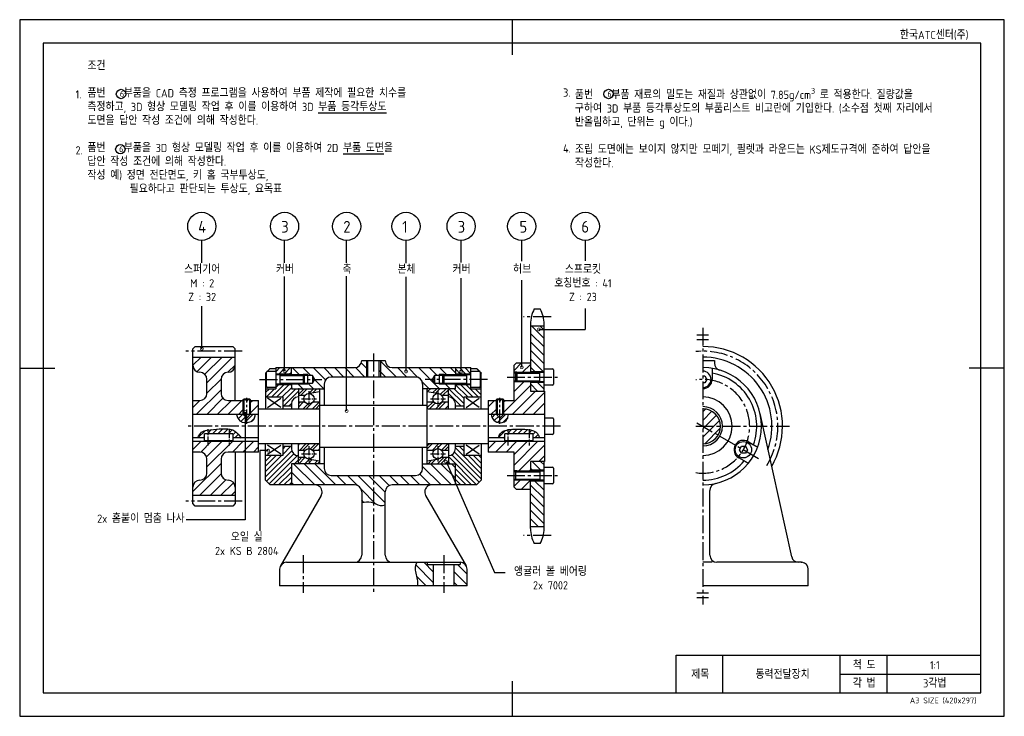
# Model space of a CAD drawing. Header units: millimetres. Extents: x 0 to 420, y 0 to 297.
import ezdxf
from ezdxf.enums import TextEntityAlignment as Align

# ---------------------------------------------------------------- set-up
doc = ezdxf.new("R2010")
doc.units = ezdxf.units.MM
doc.header["$LTSCALE"] = 0.4
doc.linetypes.add('CENTER2', pattern=[28.575, 19.05, -3.175, 3.175, -3.175])
for name, color, linetype in [('가는선', 1, 'Continuous'), ('문자', 2, 'Continuous'), ('외형선', 3, 'Continuous'), ('윤곽선', 5, 'Continuous'), ('중심선', 1, 'CENTER2')]:
    doc.layers.add(name, color=color, linetype=linetype)
doc.styles.get("Standard").update_dxf_attribs({"font": 'isocp.shx', "bigfont": 'whgtxt.shx'})
pattern_1 = [(45, (0, -13.9993), (-2.245064, 2.245064), [])]
pattern_2 = [(45, (0, -13.9993), (-2.020558, 2.020558), []), (45, (1.347, -13.9993), (-2.020558, 2.020558), [])]

# ---------------------------------------------------------------- blocks, each defined once
blk = doc.blocks.new('_DotSmall')
at = {"color": 0, "linetype": 'ByBlock', "const_width": 0.5}
blk.add_lwpolyline([(-0.0625, 0, 1), (0.0625, 0, 1)], format="xyb", close=True, dxfattribs=at)
blk = doc.blocks.new('*U6')
at = {"layer": '가는선'}
h = blk.add_hatch(dxfattribs=at)
h.set_pattern_fill('ANSI31', color=256, scale=0.8, angle=90)
h.set_pattern_definition([(135, (0, -13.9993), (-1.796051, -1.796051), [])])
h.paths.add_polyline_path([(217.88, 146.91), (223.68, 146.91), (223.68, 166.41), (217.88, 166.41)])
h.paths.add_polyline_path([(223.68, 138.66), (223.68, 142.41), (217.88, 142.41), (217.88, 138.66)])
h.paths.add_polyline_path([(217.88, 108.66), (217.88, 104.91), (223.68, 104.91), (223.68, 108.66)])
h.paths.add_polyline_path([(217.88, 80.91), (223.68, 80.91), (223.68, 100.41), (217.88, 100.41)])
h = blk.add_hatch(dxfattribs=at)
h.set_pattern_fill('ANSI31', color=256)
h.set_pattern_definition(pattern_1)
h.paths.add_polyline_path([(85.88, 137.66), (85.88, 143.66, -0.414214), (88.88, 146.66, 0.414214), (91.88, 149.66), (91.88, 153.16), (73.88, 153.16), (73.88, 149.66, 0.414214), (76.88, 146.66, -0.414214), (79.88, 143.66), (79.88, 137.66, -0.414214), (76.88, 134.66), (73.88, 134.66), (73.88, 128.66), (95.38, 128.66), (95.38, 134.66), (88.88, 134.66, -0.414214)])
h.paths.add_polyline_path([(98.38, 128.66), (101.88, 128.66), (101.88, 134.66), (98.38, 134.66)])
h = blk.add_hatch(dxfattribs=at)
h.set_pattern_fill('ANSI31', color=256, angle=90)
edge = h.paths.add_edge_path()
edge.add_line((176.38, 64.66), (173.88, 64.66))
edge.add_line((173.88, 64.66), (173.88, 65.66))
edge.add_line((173.88, 65.66), (169.36, 65.66))
edge.add_spline(control_points=[(169.36, 65.66), (168.99, 64.77), (168.17, 62.17), (169.92, 58.79), (169.67, 56.34), (169.54, 55.66)], knot_values=[1.286336, 1.286336, 1.286336, 1.286336, 4.101027, 9.442709, 11.528032, 11.528032, 11.528032, 11.528032], degree=3, periodic=0)
edge.add_line((169.54, 55.66), (176.38, 55.66))
edge.add_line((176.38, 55.66), (176.38, 64.66))
h.paths.add_polyline_path([(190.88, 62.66, 0.414214), (187.88, 65.66), (187.88, 64.66), (185.38, 64.66), (185.38, 55.66), (190.88, 55.66)])
edge = h.paths.add_edge_path()
edge.add_line((129.88, 105.66), (129.88, 107.66))
edge.add_line((129.88, 107.66), (115.88, 107.66))
edge.add_line((115.88, 107.66), (115.88, 98.66))
edge.add_line((115.88, 98.66), (142.88, 98.66))
edge.add_arc((142.88, 95.66), 3, 0, 90, ccw=False)
edge.add_line((145.88, 95.66), (145.88, 91.18))
edge.add_spline(control_points=[(145.88, 91.18), (147.27, 91.47), (148.97, 91.67), (150.58, 91.08), (150.88, 90.96)], knot_values=[1.381118, 1.381118, 1.381118, 1.381118, 5.500725, 6.459326, 6.459326, 6.459326, 6.459326], degree=3, periodic=0)
edge.add_line((150.88, 90.96), (150.88, 102.66))
edge.add_line((150.88, 102.66), (132.88, 102.66))
edge.add_arc((132.88, 105.66), 3, 180, 270, ccw=False)
edge = h.paths.add_edge_path()
edge.add_line((185.88, 107.66), (171.88, 107.66))
edge.add_line((171.88, 107.66), (171.88, 105.66))
edge.add_arc((168.88, 105.66), 3, 270, 360, ccw=False)
edge.add_line((168.88, 102.66), (150.88, 102.66))
edge.add_line((150.88, 102.66), (150.88, 90.96))
edge.add_spline(control_points=[(150.88, 90.96), (151.83, 90.58), (153.48, 89.69), (155.15, 89.92), (155.88, 90.15)], knot_values=[6.459326, 6.459326, 6.459326, 6.459326, 9.461743, 11.790056, 11.790056, 11.790056, 11.790056], degree=3, periodic=0)
edge.add_line((155.88, 90.15), (155.88, 95.66))
edge.add_arc((158.88, 95.66), 3, 90, 180, ccw=False)
edge.add_line((158.88, 98.66), (185.88, 98.66))
edge.add_line((185.88, 98.66), (185.88, 107.66))
h.paths.add_polyline_path([(147.88, 151.66), (145.88, 151.66, -0.414214), (142.88, 148.66), (115.88, 148.66), (115.88, 145.66), (120.85, 145.66), (122.88, 145.66), (123.54, 145.28), (124.88, 145.28), (125.86, 143.66), (124.88, 142.04), (123.54, 142.04), (122.88, 141.66), (120.85, 141.66), (115.88, 141.66), (115.88, 139.66), (129.88, 139.66), (129.88, 141.66, -0.414214), (132.88, 144.66), (147.88, 144.66)])
h.paths.add_polyline_path([(185.88, 148.66), (158.88, 148.66, -0.414214), (155.88, 151.66), (153.88, 151.66), (153.88, 144.66), (168.88, 144.66, -0.414214), (171.88, 141.66), (171.88, 139.66), (185.88, 139.66), (185.88, 141.66), (180.91, 141.66), (178.88, 141.66), (178.88, 142.04), (176.88, 142.04), (175.91, 143.66), (176.88, 145.28), (178.88, 145.28), (178.88, 145.66), (180.91, 145.66), (185.88, 145.66)])
h.paths.add_polyline_path([(180.91, 145.66), (178.88, 145.66), (178.88, 145.28), (180.53, 145.28)], flags=17)
h.paths.add_polyline_path([(180.53, 142.04), (178.88, 142.04), (178.88, 141.66), (180.91, 141.66)], flags=17)
h.paths.add_polyline_path([(148.42, 151.66), (147.88, 151.66), (147.88, 144.66), (148.42, 144.66)])
h.paths.add_polyline_path([(153.88, 151.66), (153.34, 151.66), (153.34, 144.66), (153.88, 144.66)])
h.paths.add_polyline_path([(122.88, 145.66), (120.85, 145.66), (121.23, 145.28), (122.88, 145.28)], flags=17)
h.paths.add_polyline_path([(122.88, 145.66), (122.88, 145.28), (123.54, 145.28)], flags=17)
h.paths.add_polyline_path([(122.88, 142.04), (121.23, 142.04), (120.85, 141.66), (122.88, 141.66)], flags=17)
h.paths.add_polyline_path([(123.54, 142.04), (122.88, 142.04), (122.88, 141.66)], flags=17)
h = blk.add_hatch(dxfattribs=at)
h.set_pattern_fill('ANSI31', color=256, scale=0.5)
h.set_pattern_definition([(45, (0, -13.9993), (-1.122532, 1.122532), [])])
h.paths.add_polyline_path([(115.88, 107.66), (118.88, 107.66), (118.88, 111.16, -0.414214), (115.88, 114.16), (115.88, 115.16), (112.18, 115.16), (112.18, 111.16), (104.88, 111.16), (104.88, 100.66), (106.88, 98.66), (115.88, 98.66)])
h.paths.add_polyline_path([(109.28, 141.41), (109.28, 139.66), (104.88, 139.66), (104.88, 136.16), (112.18, 136.16), (112.18, 132.16), (115.88, 132.16), (115.88, 133.16, -0.414214), (118.88, 136.16), (118.88, 139.66), (115.88, 139.66), (115.88, 141.41)])
h.paths.add_polyline_path([(115.88, 145.91), (115.88, 148.66), (109.28, 148.66), (109.28, 145.91)])
h = blk.add_hatch(dxfattribs=at)
h.set_pattern_fill('ANSI31', color=256, scale=0.5, angle=90)
h.set_pattern_definition([(135, (0, -13.9993), (-1.122532, -1.122532), [])])
h.paths.add_polyline_path([(192.48, 139.66), (192.48, 141.41), (185.88, 141.41), (185.88, 139.66), (182.88, 139.66), (182.88, 136.16, -0.414214), (185.88, 133.16), (185.88, 132.16), (189.58, 132.16), (189.58, 136.16), (196.88, 136.16), (196.88, 139.66)])
h.paths.add_polyline_path([(185.88, 148.66), (185.88, 145.91), (192.48, 145.91), (192.48, 148.66)])
h.paths.add_polyline_path([(189.58, 111.16), (189.58, 115.16), (185.88, 115.16), (185.88, 114.16, -0.414214), (182.88, 111.16), (182.88, 107.66), (185.88, 107.66), (185.88, 98.66), (194.88, 98.66), (196.88, 100.66), (196.88, 111.16)])
h = blk.add_hatch(dxfattribs=at)
h.set_pattern_fill('ANSI31', color=256)
h.set_pattern_definition(pattern_1)
h.paths.add_polyline_path([(223.88, 138.66), (217.88, 138.66), (217.88, 142.66), (212.11, 142.66), (210.88, 142.66), (210.88, 134.66), (206.38, 134.66), (206.38, 128.66), (223.88, 128.66)])
h.paths.add_polyline_path([(211.73, 143.04), (210.88, 143.04), (210.88, 142.66), (212.11, 142.66)])
h.paths.add_polyline_path([(217.88, 150.66), (211.88, 150.66), (210.88, 149.66), (210.88, 146.66), (212.11, 146.66), (217.88, 146.66)])
h.paths.add_polyline_path([(212.11, 146.66), (210.88, 146.66), (210.88, 146.28), (211.73, 146.28)])
h.paths.add_polyline_path([(203.38, 134.66), (199.88, 134.66), (199.88, 128.66), (203.38, 128.66)])
h.paths.add_polyline_path([(199.88, 117.26), (199.88, 112.66), (210.88, 112.66), (210.88, 104.66), (212.11, 104.66), (217.88, 104.66), (217.88, 108.66), (223.88, 108.66), (223.88, 117.26)])
h.paths.add_polyline_path([(217.88, 100.66), (212.11, 100.66), (210.88, 100.66), (210.88, 97.66), (211.88, 96.66), (217.88, 96.66)])
h.paths.add_polyline_path([(211.73, 101.04), (210.88, 101.04), (210.88, 100.66), (212.11, 100.66)])
h.paths.add_polyline_path([(212.11, 104.66), (210.88, 104.66), (210.88, 104.28), (211.73, 104.28)])
h = blk.add_hatch(dxfattribs=at)
h.set_pattern_fill('ANSI32', color=256, scale=0.3)
h.set_pattern_definition(pattern_2)
h.paths.add_polyline_path([(125.02, 133.93, -0.445148), (121.74, 133.93), (118.88, 133.93), (118.88, 131.46, 0.414214), (119.18, 131.16), (127.58, 131.16, 0.414214), (127.88, 131.46), (127.88, 133.93)])
h.paths.add_polyline_path([(119.18, 139.66, 0.414214), (118.88, 139.36), (118.88, 136.89), (121.74, 136.89, -0.167308), (123, 137.59), (127.88, 138.45), (127.88, 139.36, 0.414214), (127.58, 139.66)])
h.paths.add_polyline_path([(119.18, 116.16, 0.414214), (118.88, 115.86), (118.88, 113.39), (121.74, 113.39, -0.445148), (125.02, 113.39), (127.88, 113.39), (127.88, 115.86, 0.414214), (127.58, 116.16)])
h.paths.add_polyline_path([(121.74, 110.43), (118.88, 110.43), (118.88, 107.96, 0.414214), (119.18, 107.66), (127.58, 107.66, 0.414214), (127.88, 107.96), (127.88, 108.87), (123, 109.73, -0.167308)])
h = blk.add_hatch(dxfattribs=at)
h.set_pattern_fill('ANSI32', color=256, scale=0.3)
h.set_pattern_definition(pattern_2)
h.paths.add_polyline_path([(176.74, 133.93), (173.88, 133.93), (173.88, 131.46, 0.414214), (174.18, 131.16), (182.58, 131.16, 0.414214), (182.88, 131.46), (182.88, 133.93), (180.02, 133.93, -0.445148)])
h.paths.add_polyline_path([(174.18, 139.66, 0.414214), (173.88, 139.36), (173.88, 138.45), (178.77, 137.59, -0.167308), (180.02, 136.89), (182.88, 136.89), (182.88, 139.36, 0.414214), (182.58, 139.66)])
h.paths.add_polyline_path([(174.18, 116.16, 0.414214), (173.88, 115.86), (173.88, 113.39), (176.74, 113.39, -0.445148), (180.02, 113.39), (182.88, 113.39), (182.88, 115.86, 0.414214), (182.58, 116.16)])
h.paths.add_polyline_path([(180.02, 110.43, -0.167308), (178.77, 109.73), (173.88, 108.87), (173.88, 107.96, 0.414214), (174.18, 107.66), (182.58, 107.66, 0.414214), (182.88, 107.96), (182.88, 110.43)])
h = blk.add_hatch(dxfattribs=at)
h.set_pattern_fill('ANSI31', color=256, scale=0.8)
h.paths.add_polyline_path([(291.39, 123.66), (291.39, 116.16, 0.267949), (297.88, 119.91)])
h.paths.add_polyline_path([(298.89, 123.66), (291.39, 123.66), (297.88, 119.91, 0.131652)])
h.paths.add_polyline_path([(291.39, 131.16), (291.39, 123.66), (298.89, 123.66, 0.414214)])
h = blk.add_hatch(dxfattribs=at)
h.set_pattern_fill('ANSI31', color=256, scale=0.5)
edge = h.paths.add_edge_path()
edge.add_line((204.88, 127.16), (203.38, 128.66))
edge.add_line((203.38, 128.66), (201.16, 128.66))
edge.add_spline(control_points=[(201.16, 128.66), (201.2, 128.33), (201.45, 126.97), (202.84, 125.45), (204.44, 125.16), (204.88, 125.15)], knot_values=[1.176392, 1.176392, 1.176392, 1.176392, 2.158687, 5.366091, 6.595766, 6.595766, 6.595766, 6.595766], degree=3, periodic=0)
edge.add_line((204.88, 125.15), (204.88, 127.16))
edge = h.paths.add_edge_path()
edge.add_spline(control_points=[(204.88, 125.15), (205.91, 125.13), (207.5, 125.67), (208.31, 127.4), (208.47, 128.27), (208.52, 128.66)], knot_values=[6.595766, 6.595766, 6.595766, 6.595766, 9.436269, 10.942455, 12.110962, 12.110962, 12.110962, 12.110962], degree=3, periodic=0)
edge.add_line((208.52, 128.66), (206.38, 128.66))
edge.add_line((206.38, 128.66), (204.88, 127.16))
edge.add_line((204.88, 127.16), (204.88, 125.15))
edge = h.paths.add_edge_path()
edge.add_spline(control_points=[(208.38, 122.19), (208.19, 122.15), (206.95, 121.88), (204.94, 121.09), (204.44, 119.4), (204.3, 118.66)], knot_values=[0.805903, 0.805903, 0.805903, 0.805903, 1.381882, 4.464919, 6.612558, 6.612558, 6.612558, 6.612558], degree=3, periodic=0)
edge.add_line((204.3, 118.66), (206.88, 118.66))
edge.add_line((206.88, 118.66), (206.88, 120.46))
edge.add_line((206.88, 120.46), (208.38, 120.46))
edge.add_line((208.38, 120.46), (208.38, 122.19))
edge = h.paths.add_edge_path()
edge.add_spline(control_points=[(217.38, 122.24), (216.34, 122.39), (213.29, 122.34), (210.36, 122.57), (208.38, 122.19)], knot_values=[6.612558, 6.612558, 6.612558, 6.612558, 9.754613, 15.616611, 15.616611, 15.616611, 15.616611], degree=3, periodic=0)
edge.add_line((208.38, 122.19), (208.38, 120.46))
edge.add_line((208.38, 120.46), (217.38, 120.46))
edge.add_line((217.38, 120.46), (217.38, 122.24))
edge = h.paths.add_edge_path()
edge.add_spline(control_points=[(221.6, 118.89), (221.52, 119.31), (221.16, 120.57), (219.43, 121.79), (217.98, 122.15), (217.38, 122.24)], knot_values=[15.616611, 15.616611, 15.616611, 15.616611, 16.881025, 19.552573, 21.354335, 21.354335, 21.354335, 21.354335], degree=3, periodic=0)
edge.add_line((217.38, 122.24), (217.38, 120.46))
edge.add_line((217.38, 120.46), (218.88, 120.46))
edge.add_line((218.88, 120.46), (218.88, 118.89))
edge.add_line((218.88, 118.89), (221.6, 118.89))
edge = h.paths.add_edge_path()
edge.add_spline(control_points=[(94.48, 118.66), (93.67, 119.81), (90.9, 123.41), (84.11, 122.21), (77.71, 122.11), (76.41, 119.63), (75.98, 118.66)], knot_values=[0.764093, 0.764093, 0.764093, 0.764093, 4.754191, 13.959092, 19.134043, 22.115472, 22.115472, 22.115472, 22.115472], degree=3, periodic=0)
edge.add_line((75.98, 118.66), (78.88, 118.66))
edge.add_line((78.88, 118.66), (78.88, 120.46))
edge.add_line((78.88, 120.46), (90.88, 120.46))
edge.add_line((90.88, 120.46), (90.88, 118.66))
edge.add_line((90.88, 118.66), (94.48, 118.66))
edge = h.paths.add_edge_path()
edge.add_line((96.88, 127.16), (95.38, 128.66))
edge.add_line((95.38, 128.66), (92.5, 128.66))
edge.add_spline(control_points=[(92.5, 128.66), (92.82, 127.61), (93.57, 125.64), (95.79, 125.12), (96.88, 125.21)], knot_values=[0.565821, 0.565821, 0.565821, 0.565821, 3.621315, 6.665805, 6.665805, 6.665805, 6.665805], degree=3, periodic=0)
edge.add_line((96.88, 125.21), (96.88, 127.16))
edge = h.paths.add_edge_path()
edge.add_spline(control_points=[(96.88, 125.21), (97.33, 125.24), (98.6, 125.51), (100.21, 126.62), (100.46, 127.99), (100.5, 128.66)], knot_values=[6.665805, 6.665805, 6.665805, 6.665805, 7.919647, 10.183451, 12.105006, 12.105006, 12.105006, 12.105006], degree=3, periodic=0)
edge.add_line((100.5, 128.66), (98.38, 128.66))
edge.add_line((98.38, 128.66), (96.88, 127.16))
edge.add_line((96.88, 127.16), (96.88, 125.21))
h = blk.add_hatch(dxfattribs=at)
h.set_pattern_fill('ANSI31', color=256)
h.set_pattern_definition(pattern_1)
h.paths.add_polyline_path([(88.88, 112.66), (101.88, 112.66), (101.88, 117.26), (73.88, 117.26), (73.88, 112.66), (76.88, 112.66, -0.414214), (79.88, 109.66), (79.88, 103.66, -0.414214), (76.88, 100.66, 0.414214), (73.88, 97.66), (73.88, 94.16), (91.88, 94.16), (91.88, 97.66, 0.414214), (88.88, 100.66, -0.414214), (85.88, 103.66), (85.88, 109.66, -0.414214)])
for p, q in [((77.67, 193.39), (77.67, 202.89)), ((112.99, 193.31), (112.99, 202.89)), ((139.46, 193.37), (139.46, 202.89)), ((164.79, 193.26), (164.79, 202.89)), ((188.29, 193.47), (188.29, 202.89)), ((214.14, 194.05), (214.14, 202.89)), ((241.27, 202.89), (241.27, 194.21)), ((112.99, 147.17), (112.99, 187.56)), ((139.46, 130.17), (139.46, 187.59)), ((164.79, 147.04), (164.79, 187.37)), ((188.29, 147.02), (188.29, 186.84)), ((214.14, 148.82), (214.14, 185.94)), ((77.67, 156.74), (77.67, 174.9)), ((241.27, 173.83), (241.27, 164.95)), ((221.45, 164.95), (241.27, 164.95)), ((105.99, 113.27), (102.43, 113.27)), ((102.43, 113.27), (102.43, 79.1))]:
    blk.add_line(p, q)
for points in [[(96.17, 129.68), (96.17, 83.74), (71.01, 83.74)], [(181.86, 108.57), (202.56, 61.36), (207.1, 61.36)]]:
    blk.add_lwpolyline(points)
for centre in [(43.22, 265.32), (251.17, 265.32), (42.93, 241.77)]:
    blk.add_circle(centre, 2)
at = {"layer": 'Defpoints'}
blk.add_lwpolyline([(0, 0), (420, 0), (420, 297), (0, 297)], close=True, dxfattribs=at)
at = {"layer": '가는선'}
for p, q in [((288.89, 162.66), (293.89, 162.66)), ((288.89, 160.66), (293.89, 160.66)), ((147.88, 151.66), (147.88, 144.66)), ((153.88, 151.66), (153.88, 144.66)), ((111.03, 145.24), (121.27, 145.24)), ((122.88, 145.66), (120.85, 145.66)), ((180.91, 145.66), (178.88, 145.66)), ((180.49, 145.24), (190.73, 145.24)), ((212.11, 146.66), (210.88, 146.66)), ((211.69, 146.24), (221.93, 146.24)), ((211.69, 143.08), (221.93, 143.08)), ((111.03, 142.08), (121.27, 142.08)), ((122.88, 141.66), (120.85, 141.66)), ((180.91, 141.66), (178.88, 141.66)), ((180.49, 142.08), (190.73, 142.08)), ((212.11, 142.66), (210.88, 142.66)), ((95.65, 135), (95.65, 128.66)), ((98.11, 128.66), (98.11, 135)), ((203.65, 135), (203.65, 128.66)), ((206.11, 128.66), (206.11, 135)), ((212.11, 104.66), (210.88, 104.66)), ((211.69, 104.24), (221.93, 104.24)), ((211.69, 101.08), (221.93, 101.08)), ((212.11, 100.66), (210.88, 100.66)), ((295.39, 65.66), (291.39, 65.66)), ((288.89, 52.66), (293.89, 52.66)), ((288.89, 50.66), (293.89, 50.66)), ((300, 10), (300, 26)), ((350, 10), (350, 26)), ((370, 10), (370, 26)), ((350, 17.99), (410, 17.99))]:
    blk.add_line(p, q, dxfattribs=at)
for points, knots in [([(92.5, 128.66), (92.82, 127.61), (93.72, 125.23), (97.69, 124.88), (100.21, 126.62), (100.46, 127.99), (100.5, 128.66)], [0.565821, 0.565821, 0.565821, 0.565821, 3.621315, 7.919647, 10.183451, 12.105006, 12.105006, 12.105006, 12.105006]), ([(201.16, 128.66), (201.2, 128.33), (201.45, 126.97), (203.57, 124.66), (207.31, 125.28), (208.31, 127.4), (208.47, 128.27), (208.52, 128.66)], [1.176392, 1.176392, 1.176392, 1.176392, 2.158687, 5.366091, 9.436269, 10.942455, 12.110962, 12.110962, 12.110962, 12.110962]), ([(75.98, 118.66), (76.41, 119.63), (77.71, 122.11), (84.11, 122.21), (90.9, 123.41), (93.67, 119.81), (94.48, 118.66)], [0.764093, 0.764093, 0.764093, 0.764093, 3.745521, 8.920472, 18.125373, 22.115472, 22.115472, 22.115472, 22.115472]), ([(204.3, 118.66), (204.44, 119.4), (204.94, 121.09), (208.98, 122.69), (213.68, 122.29), (218.48, 122.46), (221.16, 120.57), (221.52, 119.31), (221.6, 118.89)], [0.805903, 0.805903, 0.805903, 0.805903, 2.953542, 6.036579, 12.474556, 17.418373, 20.089921, 21.354335, 21.354335, 21.354335, 21.354335]), ([(145.88, 91.18), (147.27, 91.47), (149.97, 91.78), (153.18, 89.65), (155.15, 89.92), (155.88, 90.15)], [1.381118, 1.381118, 1.381118, 1.381118, 5.500725, 9.461743, 11.790056, 11.790056, 11.790056, 11.790056]), ([(169.36, 65.66), (168.99, 64.77), (168.17, 62.17), (169.92, 58.79), (169.67, 56.34), (169.54, 55.66)], [1.286336, 1.286336, 1.286336, 1.286336, 4.101027, 9.442709, 11.528032, 11.528032, 11.528032, 11.528032])]:
    blk.add_open_spline(points, degree=3, knots=knots, dxfattribs=at)
at = {"layer": '외형선'}
for p, q in [((210, 297), (210, 282)), ((219.5, 173.66), (222.07, 173.66)), ((217.88, 167.26), (217.88, 146.66)), ((217.88, 166.41), (223.68, 166.41)), ((223.68, 138.66), (223.68, 167.26)), ((73.88, 156.66), (74.88, 157.66)), ((73.88, 90.66), (73.88, 156.66)), ((74.88, 157.66), (90.88, 157.66)), ((90.88, 157.66), (91.88, 156.66)), ((91.88, 134.66), (91.88, 156.66)), ((73.88, 153.16), (91.88, 153.16)), ((145.88, 151.66), (155.88, 151.66)), ((148.42, 151.66), (148.42, 144.66)), ((153.34, 144.66), (153.34, 151.66)), ((291.39, 151.66), (296.39, 151.66)), ((296.39, 151.66), (296.39, 150.49)), ((0, 148.5), (15, 148.5)), ((105.68, 147.16), (109.28, 147.16)), ((106.88, 148.34), (109.28, 148.34)), ((109.28, 148.66), (142.88, 148.66)), ((109.28, 148.66), (109.28, 139.66)), ((115.88, 145.66), (115.88, 148.66)), ((158.88, 148.66), (192.48, 148.66)), ((185.88, 148.66), (185.88, 145.66)), ((192.48, 139.66), (192.48, 148.66)), ((192.48, 148.34), (194.88, 148.34)), ((192.48, 147.16), (196.08, 147.16)), ((210.88, 149.66), (211.88, 150.66)), ((210.88, 134.66), (210.88, 149.66)), ((211.88, 150.66), (217.88, 150.66)), ((223.68, 148.16), (227.28, 148.16)), ((227.68, 147.76), (227.68, 141.56)), ((420, 148.5), (405, 148.5)), ((79.88, 137.66), (79.88, 143.66)), ((85.88, 143.66), (85.88, 137.66)), ((104.88, 146.31), (104.88, 131.16)), ((105.28, 140.56), (105.28, 146.76)), ((115.88, 145.91), (109.28, 145.91)), ((109.28, 145.66), (120.85, 145.66)), ((111.03, 145.66), (111.03, 141.66)), ((120.85, 145.66), (121.28, 145.23)), ((120.85, 145.66), (120.85, 141.66)), ((124.88, 145.28), (121.23, 145.28)), ((121.28, 145.23), (121.28, 142.09)), ((122.88, 141.66), (122.88, 145.66)), ((125.86, 143.66), (124.88, 145.28)), ((124.88, 145.28), (124.88, 142.04)), ((124.88, 142.04), (125.86, 143.66)), ((168.88, 144.66), (132.88, 144.66)), ((176.88, 145.28), (175.91, 143.66)), ((175.91, 143.66), (176.88, 142.04)), ((180.53, 145.28), (176.88, 145.28)), ((176.88, 145.28), (176.88, 142.04)), ((178.88, 145.66), (178.88, 141.66)), ((180.48, 145.23), (180.91, 145.66)), ((180.48, 142.09), (180.48, 145.23)), ((180.91, 145.66), (192.48, 145.66)), ((180.91, 145.66), (180.91, 141.66)), ((192.48, 145.91), (185.88, 145.91)), ((190.73, 141.66), (190.73, 145.66)), ((196.48, 146.76), (196.48, 140.56)), ((196.88, 131.16), (196.88, 146.31)), ((211.73, 146.28), (210.88, 146.28)), ((210.88, 143.04), (211.73, 143.04)), ((211.68, 146.23), (212.11, 146.66)), ((211.68, 143.09), (211.68, 146.23)), ((212.11, 142.66), (211.68, 143.09)), ((212.11, 146.66), (223.68, 146.66)), ((212.11, 146.66), (212.11, 142.66)), ((223.68, 146.91), (217.88, 146.91)), ((221.93, 142.66), (221.93, 146.66)), ((291.39, 145.16), (292.25, 145.16)), ((292.25, 145.16), (293.12, 143.66)), ((293.12, 143.66), (292.25, 142.16)), ((295.39, 146.31), (295.39, 143.66)), ((104.88, 139.66), (109.28, 139.66)), ((109.28, 140.16), (105.68, 140.16)), ((120.85, 141.66), (109.28, 141.66)), ((109.28, 141.41), (115.88, 141.41)), ((115.88, 141.66), (115.88, 139.66)), ((115.88, 139.66), (129.88, 139.66)), ((118.88, 139.66), (118.88, 131.16)), ((121.28, 142.09), (120.85, 141.66)), ((121.23, 142.04), (124.88, 142.04)), ((127.88, 139.36), (127.88, 107.96)), ((129.88, 141.66), (129.88, 132.66)), ((171.88, 141.66), (171.88, 132.66)), ((185.88, 139.66), (171.88, 139.66)), ((173.88, 107.96), (173.88, 139.36)), ((176.88, 142.04), (180.53, 142.04)), ((180.91, 141.66), (180.48, 142.09)), ((192.48, 141.66), (180.91, 141.66)), ((182.88, 131.16), (182.88, 139.66)), ((185.88, 139.66), (185.88, 141.66)), ((185.88, 141.41), (192.48, 141.41)), ((196.08, 140.16), (192.48, 140.16)), ((192.48, 139.66), (196.88, 139.66)), ((223.68, 142.66), (212.11, 142.66)), ((217.88, 142.66), (217.88, 138.66)), ((217.88, 142.41), (223.68, 142.41)), ((217.88, 138.66), (223.88, 138.66)), ((227.28, 141.16), (223.68, 141.16)), ((223.88, 138.66), (223.88, 108.66)), ((292.25, 142.16), (291.39, 142.16)), ((73.88, 134.66), (76.88, 134.66)), ((88.88, 134.66), (95.38, 134.66)), ((95.38, 135), (95.69, 135.31)), ((95.38, 128.66), (95.38, 135)), ((95.38, 135), (96.61, 135)), ((95.69, 135.31), (96.61, 135.31)), ((96.61, 135.31), (96.61, 134.51)), ((96.61, 134.66), (97.16, 134.66)), ((96.61, 134.51), (97.16, 134.51)), ((97.16, 134.51), (97.16, 135.31)), ((97.16, 135.31), (98.08, 135.31)), ((97.16, 135), (98.38, 135)), ((98.08, 135.31), (98.38, 135)), ((98.38, 135), (98.38, 128.66)), ((98.38, 134.66), (101.88, 134.66)), ((101.88, 112.66), (101.88, 134.66)), ((104.88, 136.16), (112.18, 136.16)), ((105.71, 131.72), (111.36, 135.59)), ((111.36, 131.72), (105.71, 135.59)), ((112.18, 136.16), (112.18, 131.16)), ((118.88, 136.89), (121.74, 136.89)), ((123, 137.59), (127.88, 138.45)), ((173.88, 138.45), (178.77, 137.59)), ((180.02, 136.89), (182.88, 136.89)), ((189.58, 131.16), (189.58, 136.16)), ((189.58, 136.16), (196.88, 136.16)), ((190.41, 131.72), (196.06, 135.59)), ((196.06, 131.72), (190.41, 135.59)), ((199.88, 134.66), (199.88, 112.66)), ((199.88, 134.66), (203.38, 134.66)), ((203.38, 135), (203.69, 135.31)), ((203.38, 128.66), (203.38, 135)), ((203.38, 135), (204.66, 135)), ((203.69, 135.31), (204.66, 135.31)), ((204.66, 135.31), (204.66, 134.51)), ((204.66, 134.66), (205.1, 134.66)), ((204.66, 134.51), (205.1, 134.51)), ((205.1, 134.51), (205.1, 135.31)), ((205.1, 135.31), (206.08, 135.31)), ((205.1, 135), (206.38, 135)), ((206.08, 135.31), (206.38, 135)), ((206.38, 135), (206.38, 128.66)), ((206.38, 134.66), (210.88, 134.66)), ((101.88, 131.16), (127.58, 131.16)), ((115.88, 132.16), (112.18, 132.16)), ((115.88, 133.16), (115.88, 131.16)), ((121.74, 133.93), (118.88, 133.93)), ((127.88, 133.93), (125.02, 133.93)), ((127.88, 132.66), (173.88, 132.66)), ((176.74, 133.93), (173.88, 133.93)), ((174.18, 131.16), (199.88, 131.16)), ((182.88, 133.93), (180.02, 133.93)), ((185.88, 131.16), (185.88, 133.16)), ((189.58, 132.16), (185.88, 132.16)), ((101.88, 128.66), (73.88, 128.66)), ((95.38, 128.66), (96.88, 127.16)), ((96.88, 127.16), (98.38, 128.66)), ((223.88, 128.66), (199.88, 128.66)), ((203.38, 128.66), (204.88, 127.16)), ((204.88, 127.16), (206.38, 128.66)), ((227.28, 127.16), (223.88, 127.16)), ((227.68, 126.76), (227.68, 120.56)), ((329.33, 68.01), (315.79, 129.07)), ((78.88, 118.66), (73.88, 118.66)), ((90.88, 120.46), (78.88, 120.46)), ((78.88, 117.46), (78.88, 120.46)), ((90.88, 120.46), (90.88, 117.46)), ((101.88, 118.66), (90.88, 118.66)), ((206.88, 118.66), (199.88, 118.66)), ((218.88, 120.46), (206.88, 120.46)), ((206.88, 117.46), (206.88, 120.46)), ((218.88, 120.46), (218.88, 117.46)), ((218.88, 118.89), (223.88, 118.89)), ((227.28, 120.16), (223.88, 120.16)), ((73.88, 117.26), (101.88, 117.26)), ((90.88, 117.46), (78.88, 117.46)), ((127.58, 116.16), (101.88, 116.16)), ((104.88, 100.66), (104.88, 116.16)), ((105.71, 111.72), (111.36, 115.59)), ((111.36, 111.72), (105.71, 115.59)), ((112.18, 116.16), (112.18, 111.16)), ((112.18, 115.16), (115.88, 115.16)), ((115.88, 116.16), (115.88, 114.16)), ((118.88, 107.66), (118.88, 116.16)), ((173.88, 114.66), (127.88, 114.66)), ((129.88, 114.66), (129.88, 105.66)), ((171.88, 105.66), (171.88, 114.66)), ((199.88, 116.16), (174.18, 116.16)), ((182.88, 116.16), (182.88, 107.66)), ((185.88, 114.16), (185.88, 116.16)), ((185.88, 115.16), (189.58, 115.16)), ((189.58, 111.16), (189.58, 116.16)), ((190.41, 111.72), (196.06, 115.59)), ((196.06, 111.72), (190.41, 115.59)), ((196.88, 116.16), (196.88, 100.66)), ((199.88, 117.26), (223.88, 117.26)), ((218.88, 117.46), (206.88, 117.46)), ((306.98, 113.66), (307.84, 115.16)), ((307.84, 112.16), (306.98, 113.66)), ((307.84, 115.16), (309.57, 115.16)), ((309.57, 115.16), (310.44, 113.66)), ((310.44, 113.66), (309.57, 112.16)), ((310.71, 117.12), (313, 115.8)), ((76.88, 112.66), (73.88, 112.66)), ((79.88, 103.66), (79.88, 109.66)), ((85.88, 109.66), (85.88, 103.66)), ((101.88, 112.66), (88.88, 112.66)), ((91.88, 112.66), (91.88, 90.66)), ((112.18, 111.16), (104.88, 111.16)), ((121.74, 113.39), (118.88, 113.39)), ((118.88, 110.43), (121.74, 110.43)), ((123, 109.73), (127.88, 108.87)), ((127.88, 113.39), (125.02, 113.39)), ((176.74, 113.39), (173.88, 113.39)), ((173.88, 108.87), (178.77, 109.73)), ((182.88, 113.39), (180.02, 113.39)), ((180.02, 110.43), (182.88, 110.43)), ((196.88, 111.16), (189.58, 111.16)), ((210.88, 112.66), (199.88, 112.66)), ((210.88, 97.66), (210.88, 112.66)), ((309, 108.87), (306.71, 110.2)), ((309.57, 112.16), (307.84, 112.16)), ((115.88, 107.66), (115.88, 98.66)), ((129.88, 107.66), (115.88, 107.66)), ((171.88, 107.66), (185.88, 107.66)), ((185.88, 98.66), (185.88, 107.66)), ((217.88, 108.66), (217.88, 104.66)), ((223.88, 108.66), (217.88, 108.66)), ((223.68, 80.06), (223.68, 108.66)), ((223.68, 106.16), (227.28, 106.16)), ((227.68, 105.76), (227.68, 99.56)), ((132.88, 102.66), (168.88, 102.66)), ((211.73, 104.28), (210.88, 104.28)), ((210.88, 101.04), (211.73, 101.04)), ((211.68, 104.23), (212.11, 104.66)), ((211.68, 101.09), (211.68, 104.23)), ((212.11, 100.66), (211.68, 101.09)), ((212.11, 104.66), (223.68, 104.66)), ((223.68, 104.91), (217.88, 104.91)), ((221.93, 104.66), (221.93, 100.66)), ((106.88, 98.66), (104.88, 100.66)), ((142.88, 98.66), (106.88, 98.66)), ((194.88, 98.66), (158.88, 98.66)), ((196.88, 100.66), (194.88, 98.66)), ((211.88, 96.66), (210.88, 97.66)), ((217.88, 96.66), (211.88, 96.66)), ((223.68, 100.66), (212.11, 100.66)), ((217.88, 80.06), (217.88, 100.66)), ((217.88, 100.41), (223.68, 100.41)), ((227.28, 99.16), (223.68, 99.16)), ((91.88, 94.16), (73.88, 94.16)), ((128.6, 94.16), (111.28, 64.16)), ((145.88, 95.66), (145.88, 68.66)), ((155.88, 68.66), (155.88, 95.66)), ((173.16, 94.16), (190.48, 64.16)), ((294.39, 68.66), (294.39, 96.31)), ((74.88, 89.66), (73.88, 90.66)), ((90.88, 89.66), (74.88, 89.66)), ((91.88, 90.66), (90.88, 89.66)), ((217.88, 80.91), (223.68, 80.91)), ((222.07, 73.66), (219.5, 73.66)), ((113.88, 65.66), (187.88, 65.66)), ((173.88, 65.66), (173.88, 64.66)), ((173.88, 64.66), (187.88, 64.66)), ((176.38, 64.66), (176.38, 55.66)), ((185.38, 55.66), (185.38, 64.66)), ((187.88, 65.66), (187.88, 64.66)), ((333.39, 65.66), (297.39, 65.66)), ((110.88, 62.66), (110.88, 55.66)), ((190.88, 55.66), (190.88, 62.66)), ((336.39, 55.66), (336.39, 62.66)), ((190.88, 55.66), (110.88, 55.66)), ((336.39, 55.66), (291.39, 55.66)), ((210, 15), (210, 0))]:
    blk.add_line(p, q, dxfattribs=at)
for centre, radius in [((77.67, 208.89), 6), ((112.99, 208.89), 6), ((139.46, 208.89), 6), ((164.79, 208.89), 6), ((188.29, 208.89), 6), ((214.14, 208.89), 6), ((241.27, 208.89), 6), ((123.38, 135.41), 2.21), ((178.38, 135.41), 2.21), ((123.38, 111.91), 2.21), ((178.38, 111.91), 2.21), ((308.71, 113.66), 3.5)]:
    blk.add_circle(centre, radius, dxfattribs=at)
for centre, radius, start, end in [((231.38, 167.26), 13.5, 151.7009, 180), ((210.18, 167.26), 13.5, 0, 28.2991), ((291.39, 123.66), 34, 329.8321, 90), ((142.88, 151.66), 3, 270, 0), ((158.88, 151.66), 3, 180, 270), ((291.39, 123.66), 29.5, 340.4362, 90), ((76.88, 149.66), 3, 180, 270), ((88.88, 149.66), 3, 270, 0), ((105.68, 146.76), 0.4, 90, 180), ((196.08, 146.76), 0.4, 0, 90), ((227.28, 147.76), 0.4, 0, 90), ((291.39, 123.66), 25, 270, 90), ((291.39, 143.66), 3.5, 270, 90), ((299.39, 150.49), 3, 180, 253.3985), ((76.88, 143.66), 3, 0, 90), ((88.88, 143.66), 3, 90, 180), ((132.88, 141.66), 3, 90, 180), ((168.88, 141.66), 3, 0, 90), ((291.39, 143.66), 4, 270, 0), ((291.39, 123.66), 23, 340.0154, 79.9846), ((105.68, 140.56), 0.4, 180, 270), ((119.18, 139.36), 0.3, 90, 180), ((127.58, 139.36), 0.3, 0, 90), ((174.18, 139.36), 0.3, 90, 180), ((182.58, 139.36), 0.3, 0, 90), ((196.08, 140.56), 0.4, 270, 0), ((227.28, 141.56), 0.4, 270, 0), ((76.88, 137.66), 3, 270, 0), ((88.88, 137.66), 3, 180, 270), ((118.88, 133.16), 3, 90, 180), ((182.88, 133.16), 3, 0, 90), ((291.39, 123.66), 12.5, 270, 90), ((119.18, 131.46), 0.3, 180, 270), ((127.58, 131.46), 0.3, 270, 0), ((174.18, 131.46), 0.3, 180, 270), ((182.58, 131.46), 0.3, 270, 0), ((291.39, 123.66), 8.37, 270, 90), ((291.39, 123.66), 7.5, 270, 90), ((227.28, 126.76), 0.4, 0, 90), ((227.28, 120.56), 0.4, 270, 0), ((308.71, 113.66), 4, 60, 240), ((118.88, 114.16), 3, 180, 270), ((119.18, 115.86), 0.3, 90, 180), ((127.58, 115.86), 0.3, 0, 90), ((174.18, 115.86), 0.3, 90, 180), ((182.58, 115.86), 0.3, 0, 90), ((182.88, 114.16), 3, 270, 0), ((76.88, 109.66), 3, 0, 90), ((88.88, 109.66), 3, 90, 180), ((119.18, 107.96), 0.3, 180, 270), ((127.58, 107.96), 0.3, 270, 0), ((132.88, 105.66), 3, 180, 270), ((168.88, 105.66), 3, 270, 0), ((174.18, 107.96), 0.3, 180, 270), ((182.58, 107.96), 0.3, 270, 0), ((227.28, 105.76), 0.4, 0, 90), ((291.39, 123.66), 23, 270, 319.9846), ((76.88, 103.66), 3, 270, 0), ((88.88, 103.66), 3, 180, 270), ((76.88, 97.66), 3, 90, 180), ((88.88, 97.66), 3, 0, 90), ((142.88, 95.66), 3, 0, 90), ((158.88, 95.66), 3, 90, 180), ((227.28, 99.56), 0.4, 270, 0), ((297.39, 96.31), 3, 102.3736, 180), ((231.38, 80.06), 13.5, 180, 208.2991), ((210.18, 80.06), 13.5, 331.7009, 0), ((142.88, 68.66), 3, 270, 0), ((158.88, 68.66), 3, 180, 270), ((297.39, 68.66), 3, 180, 270), ((332.26, 68.66), 3, 192.5, 270), ((113.88, 62.66), 3, 90, 180), ((187.88, 62.66), 3, 0, 90), ((333.39, 62.66), 3, 0, 85.6333)]:
    blk.add_arc(centre, radius, start, end, dxfattribs=at)
for points, weights in [([(105.72, 147.16), (106.29, 147.73), (106.88, 148.34)], [1.00128060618, 1.00191289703, 1.00196237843]), ([(194.88, 148.34), (195.48, 147.73), (196.04, 147.16)], [1.00196237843, 1.00191289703, 1.00128060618]), ([(295.39, 148.34), (295.39, 147.28), (295.39, 146.31)], [1.00196237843, 1.00187568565, 1]), ([(104.88, 146.31), (105.08, 146.51), (105.28, 146.72)], [1, 1.00038787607, 1.00069924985]), ([(196.48, 146.72), (196.68, 146.51), (196.88, 146.31)], [1.00069924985, 1.00038787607, 1]), ([(313, 115.8), (313.84, 115.31), (314.76, 114.78)], [1, 1.00187568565, 1.00196237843]), ([(310.76, 107.86), (309.84, 108.38), (309, 108.87)], [1.00196237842, 1.00187568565, 1])]:
    blk.add_rational_spline(points, weights, degree=2, dxfattribs=at)
for points, knots in [([(128.6, 94.16), (128.74, 94.39), (128.84, 94.64), (128.98, 95.16), (129.01, 95.43), (129, 96.09), (128.92, 96.48), (128.61, 97.19), (128.39, 97.52), (127.84, 98.07), (127.51, 98.29), (126.78, 98.58), (126.4, 98.66), (126.01, 98.66)], [-0.6300311, -0.6300311, -0.6300311, -0.6300311, -0.5494022, -0.5494022, -0.4687734, -0.4687734, -0.35158, -0.35158, -0.2343867, -0.2343867, -0.1171933, -0.1171933, 0, 0, 0, 0]), ([(175.76, 98.66), (175.49, 98.66), (175.22, 98.62), (174.7, 98.48), (174.46, 98.38), (173.89, 98.04), (173.59, 97.77), (173.13, 97.15), (172.95, 96.8), (172.76, 96.04), (172.73, 95.65), (172.84, 94.87), (172.96, 94.5), (173.16, 94.16)], [-0.6300311, -0.6300311, -0.6300311, -0.6300311, -0.5494022, -0.5494022, -0.4687734, -0.4687734, -0.35158, -0.35158, -0.2343867, -0.2343867, -0.1171933, -0.1171933, 0, 0, 0, 0]), ([(333.39, 65.66), (333.45, 65.66), (333.52, 65.66), (333.59, 65.65), (333.6, 65.65), (333.62, 65.65)], [2.33911299, 2.33911299, 2.33911299, 2.33911299, 2.39151301, 2.39151301, 2.40711961, 2.40711961, 2.40711961, 2.40711961])]:
    blk.add_open_spline(points, degree=3, knots=knots, dxfattribs=at)
at = {"layer": '윤곽선'}
for p, q in [((280, 26), (410, 26)), ((280, 10), (280, 26))]:
    blk.add_line(p, q, dxfattribs=at)
blk.add_lwpolyline([(10, 10), (410, 10), (410, 287), (10, 287)], close=True, dxfattribs=at)
at = {"layer": '중심선'}
for p, q in [((226.68, 170.29), (214.88, 170.29)), ((291.39, 165.66), (291.39, 47.66)), ((94.88, 155.66), (70.88, 155.66)), ((150.88, 154.66), (150.88, 52.66)), ((102.28, 143.66), (128.86, 143.66)), ((199.48, 143.66), (172.91, 143.66)), ((207.88, 144.66), (230.68, 144.66)), ((230.68, 123.66), (70.88, 123.66)), ((288.39, 123.66), (328.39, 123.66)), ((288.79, 125.16), (315.64, 109.66)), ((207.88, 102.66), (230.68, 102.66)), ((94.88, 91.66), (70.88, 91.66)), ((226.68, 77.02), (214.88, 77.02)), ((120.88, 68.66), (120.88, 52.66)), ((180.88, 68.66), (180.88, 52.66))]:
    blk.add_line(p, q, dxfattribs=at)
at = {"layer": '중심선', "ltscale": 0.5}
for p, q in [((123.38, 138.62), (123.38, 132.2)), ((178.38, 138.62), (178.38, 132.2)), ((120.17, 135.41), (126.59, 135.41)), ((175.17, 135.41), (181.59, 135.41)), ((80.38, 115.46), (80.38, 122.46)), ((89.38, 122.46), (89.38, 115.46)), ((208.38, 115.46), (208.38, 122.46)), ((217.38, 122.46), (217.38, 115.46)), ((123.38, 115.12), (123.38, 108.7)), ((178.38, 115.12), (178.38, 108.7)), ((120.17, 111.91), (126.59, 111.91)), ((175.17, 111.91), (181.59, 111.91))]:
    blk.add_line(p, q, dxfattribs=at)
at = {"layer": '중심선', "ltscale": 0.8}
for p, q in [((96.88, 124.71), (96.88, 135.81)), ((204.88, 124.71), (204.88, 135.81))]:
    blk.add_line(p, q, dxfattribs=at)
at = {"layer": '중심선'}
for radius, start, end in [(32, 328.5037, 95.3715), (20, 261.4056, 98.5944)]:
    blk.add_arc((291.39, 123.66), radius, start, end, dxfattribs=at)
at = {"xscale": 2.5, "yscale": 2.5, "zscale": 2.5}
for p, rotation in [((221.45, 164.95), 270), ((77.67, 156.74), 270), ((112.99, 147.17), 270), ((164.79, 147.04), 270), ((188.29, 147.02), 270), ((214.14, 148.82), 270), ((96.17, 129.68), 270), ((96.17, 129.68), 90), ((139.46, 130.17), 270), ((105.99, 113.27), 270), ((181.86, 108.57), 270)]:
    blk.add_blockref('_DotSmall', p, dxfattribs=dict(at, rotation=rotation))
for s, insert, char_height, width, attachment_point in [('\\A1;조건\\P\\P품번 {\\fGulim|b0|i0|c129|p50;   } 부품을 CAD 측정 프로그램을 사용하여 부품 제작에 필요한 치수를 측정하고, 3D 형상 모델링 작업 후 이를 이용하여 3D {\\L부품 등각투상도} 도면을 답안 작성 조건에 의해 작성한다.\\P\\P품번 {\\fGulim|b0|i0|c129|p50;   } 부품을 3D 형상 모델링 작업 후 이를 이용하여 2D {\\L부품 도면}을 답안 작성 조건에 의해 작성한다.\\P작성 예) 정면 전단면도, 키 홈 국부투상도,\\P         필요하다고 판단되는 투상도, 요목표', (28.89, 250.65), 3.5, 137.1323, 4), ('\\A1;\\P\\P품번 {\\fGulim|b0|i0|c129|p50;   } 부품 재료의 밀도는 재질과 상관없이 7.85g/cm{\\H0.7x;\\S3^ ;} 로 적용한다. 질량값을 구하여 3D 부품 등각투상도의 부품리스트 비고란에 기입한다. (소수점 첫째 자리에서 반올림하고, 단위는 g 이다.)\\P\\P조립 도면에는 보이지 않지만 모떼기, 필렛과 라운드는 KS제도규격에 준하여 답안을 작성한다.', (236.85, 256.79), 3.5, 137.1323, 4), ('\\A1;1.', (23.84, 265.16), 3.5, 138.2804, 4), ('6', (42.71, 266.61), 2.5, 11.5937, 1), ('\\A1;3.', (231.8, 265.95), 3.5, 138.2804, 4), ('6', (250.67, 266.61), 2.5, 11.5937, 1), ('\\A1;4.', (231.8, 242.09), 3.5, 138.2804, 4), ('\\A1;2.', (23.84, 241.3), 3.5, 138.2804, 4), ('6', (42.42, 243.07), 2.5, 11.5937, 1)]:
    blk.add_mtext(s, dxfattribs=dict(insert=insert, char_height=char_height, width=width, attachment_point=attachment_point))
at = {"layer": '문자'}
for s, height, p in [('한국ATC센터(주)', 3.5, (390.08, 290.48)), ('4', 5, (77.82, 208.71)), ('3', 5, (113.15, 208.71)), ('2', 5, (139.57, 208.71)), ('1', 5, (164.28, 208.71)), ('3', 5, (188.45, 208.71)), ('5', 5, (214.84, 208.71)), ('6', 5, (241.22, 208.71)), ('척 도', 3.5, (360.24, 21.79)), ('1:1', 3.5, (390.34, 21.79)), ('제목', 3.5, (290.3, 17.81)), ('동력전달장치', 3.5, (325.41, 17.81)), ('각 법', 3.5, (360.24, 14.05)), ('3각법', 3.5, (390.34, 14.05)), ('A3 SIZE (420x297)', 2.5, (393.91, 6.75))]:
    blk.add_text(s, height=height, dxfattribs=at).set_placement(p, align=Align.MIDDLE_CENTER)
at = {"layer": '문자', "char_height": 3.5, "width": 45.8098}
for s, insert, attachment_point in [('스퍼기어\\PM : 2\\PZ : 32', (77.84, 192.22), 2), ('커버', (113.16, 190.47), 5), ('축', (139.64, 190.47), 5), ('본체', (164.96, 190.47), 5), ('커버', (188.47, 190.47), 5), ('허브', (214.31, 190.47), 5), ('스프로킷\\P호칭번호 : 41\\PZ : 23', (240.26, 192.22), 2), ('오일 실\\P2x KS B 2804', (96.86, 73.41), 5), ('앵귤러 볼 베어링\\P2x 7002', (226.43, 58.75), 5)]:
    blk.add_mtext(s, dxfattribs=dict(at, insert=insert, attachment_point=attachment_point))
at = {"layer": '문자', "insert": (70.39, 82.49), "char_height": 3.5, "attachment_point": 9}
blk.add_mtext('2x 홈붙이 멈춤 나사', dxfattribs=at)

msp = doc.modelspace()

# ---------------------------------------------------------------- block references
msp.add_blockref('*U6', (0, 0))

doc.saveas('drawing.dxf')
